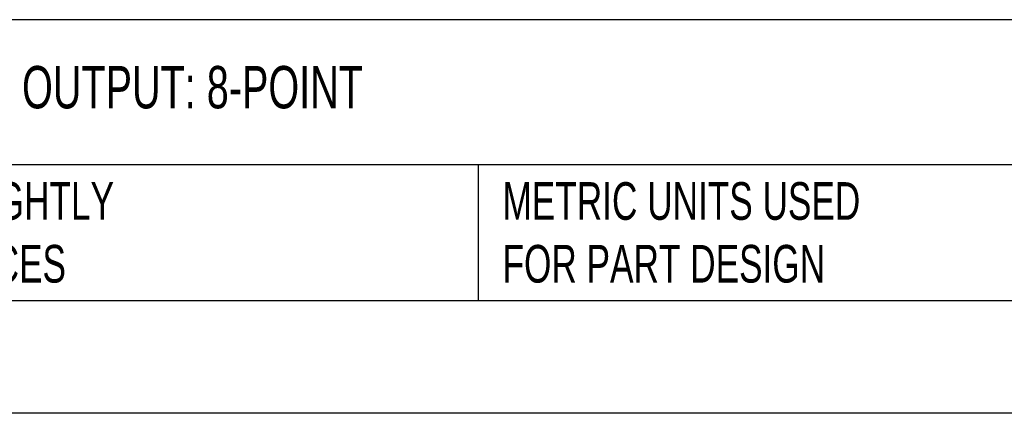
# Model space of a CAD drawing. Header units: millimetres. Extents: x 0 to 559, y 0 to 432.
# Tile 7 of 26: x 159 to 270, y 0 to 44. Entities that reach past the tile are written whole.
import ezdxf

# ---------------------------------------------------------------- set-up
doc = ezdxf.new("R2010")
doc.units = ezdxf.units.MM
doc.header["$LTSCALE"] = 2
doc.linetypes.add('CENTERX2', pattern=[20.32, 12.7, -2.54, 2.54, -2.54])
doc.layers.add('TEXT', color=140, linetype='Continuous', lineweight=25)
doc.styles.add('SLDTEXTSTYLE0', font='TXT', dxfattribs={"width": 0.7})

msp = doc.modelspace()

# ---------------------------------------------------------------- linework, layer by layer
at = {"color": 7, "linetype": 'Continuous'}
msp.add_line((558.8, 0.01), (0, 0.01), dxfattribs=at)
at = {"layer": 'TEXT'}
for p, q in [((546.1, 44.25), (12.7, 44.25)), ((546.1, 27.94), (12.7, 27.94)), ((210.97, 27.94), (210.97, 12.7)), ((12.7, 12.7), (546.1, 12.7))]:
    msp.add_line(p, q, dxfattribs=at)

# ---------------------------------------------------------------- texts
at = {"layer": 'TEXT', "linetype": 'CENTERX2', "lineweight": 18, "attachment_point": 1, "style": 'SLDTEXTSTYLE0'}
for s, insert, char_height in [('PRODUCTIVITY2000 DISCRETE COMBO MODULE, INPUT: 8-POINT, OUTPUT: 8-POINT', (15.93, 39.05), 4.7625), ("PART DIMENSIONS MAY DIFFER SLIGHTLY ^JDUE TO MANUFACTURER'S VARIANCES", (87.83, 25.99), 4.2333), ('METRIC UNITS USED ^JFOR PART DESIGN', (213.71, 25.99), 4.2333)]:
    msp.add_mtext(s, dxfattribs=dict(at, insert=insert, char_height=char_height))

doc.saveas('drawing.dxf')
